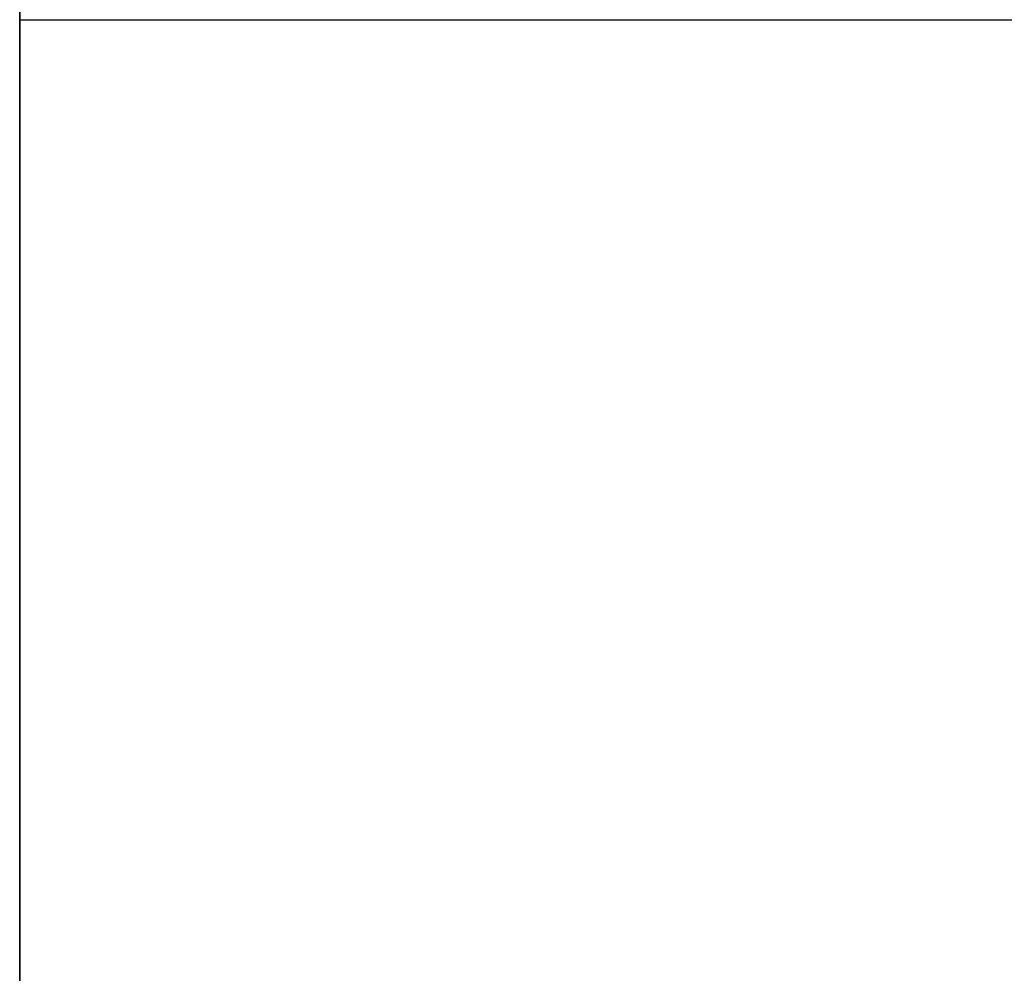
# Model space of a CAD drawing. Header units: millimetres. Extents: x 732 to 1015, y 96 to 192.
# Tile 45 of 53: x 935 to 944, y 126 to 135. Entities that reach past the tile are written whole.
import ezdxf

# ---------------------------------------------------------------- set-up
doc = ezdxf.new("R2010")
doc.units = ezdxf.units.MM
doc.header["$LTSCALE"] = 0.15
doc.layers.get('DEFPOINTS').update_dxf_attribs({"linetype": 'CONTINUOUS'})
doc.layers.add('2', color=7, linetype='CONTINUOUS')
doc.layers.add('DIM', color=4, linetype='CONTINUOUS')
doc.styles.add('DIM-7', font='SIMPLEX.shx', dxfattribs={"width": 0.7, "bigfont": 'chineset.shx'})
doc.dimstyles.new('CNS', dxfattribs={"dimtxt": 3.5, "dimasz": 2.5, "dimexe": 1, "dimexo": 1.5, "dimgap": 0.09, "dimtad": 0, "dimdsep": 46, "dimtxsty": 'DIM-7', "dimcen": 0.09, "dimclrd": 1, "dimclre": 1, "dimclrt": 4, "dimadec": 0, "dimazin": 0, "dimtfac": 1, "dimtix": 1, "dimtmove": 2, "dimatfit": 3, "dimfxl": 1, "dimtvp": 0.971429, "dimtolj": 1, "dimarcsym": 0})

# ---------------------------------------------------------------- blocks, each defined once
blk = doc.blocks.new('*D31')
at = {"layer": 'DEFPOINTS', "color": 0}
for p in [(935.1853, 143.6657), (900.3132, 139.4481), (905.8853, 139.4481)]:
    blk.add_point(p, dxfattribs=at)
at = {"layer": 'DIM', "color": 7, "lineweight": -2}
for p, q in [((900.3132, 146.6657), (900.3132, 149.6657)), ((933.3853, 143.6657), (899.1132, 143.6657)), ((900.3132, 143.6657), (900.3132, 139.4481)), ((904.0853, 139.4481), (899.1132, 139.4481)), ((900.3132, 136.4481), (900.3132, 133.4481))]:
    blk.add_line(p, q, dxfattribs=at)
at = {"layer": 'DIM', "color": 7}
for points in [[(899.8132, 146.6657), (900.8132, 146.6657), (900.3132, 143.6657)], [(899.8132, 136.4481), (900.8132, 136.4481), (900.3132, 139.4481)]]:
    blk.add_solid(points, dxfattribs=at)
at = {"layer": 'DIM', "color": 7, "insert": (897.2532, 141.5569), "char_height": 4.2, "attachment_point": 5, "rotation": 90, "style": 'DIM-7'}
blk.add_mtext('\\A1;4.5', dxfattribs=at)

msp = doc.modelspace()

# ---------------------------------------------------------------- linework, layer by layer
at = {"layer": '2', "color": 0, "linetype": 'Continuous'}
for p, q in [((935.1853, 121.5481), (935.1853, 137.4481)), ((935.1853, 135.7481), (935.1853, 134.2481)), ((935.1853, 134.6657), (935.1853, 132.4422)), ((935.1853, 134.2481), (935.1853, 125.572)), ((935.1853, 132.4423), (935.1853, 125.7752))]:
    msp.add_line(p, q, dxfattribs=at)
msp.add_open_spline([(935.1853, 134.6658), (962.9853, 134.6658)], degree=1, dxfattribs=at)

# ---------------------------------------------------------------- dimensions: what is measured, and where the dimension line sits
at = {"layer": 'DIM', "color": 0}
dim = msp.add_linear_dim(base=(900.3132, 139.4481), p1=(935.1853, 143.6657), p2=(905.8853, 139.4481), angle=90, text='4.5', dimstyle='CNS', override={"dimscale": 1.2, "dimgap": 0.8, "dimtad": 1, "dimclrd": 7, "dimclre": 7, "dimclrt": 7, "dimtmove": 1}, dxfattribs=at)
dim.commit()
dim.dimension.update_dxf_attribs({"geometry": '*D31', "text_midpoint": (897.2532, 141.5569)})

doc.saveas('drawing.dxf')
